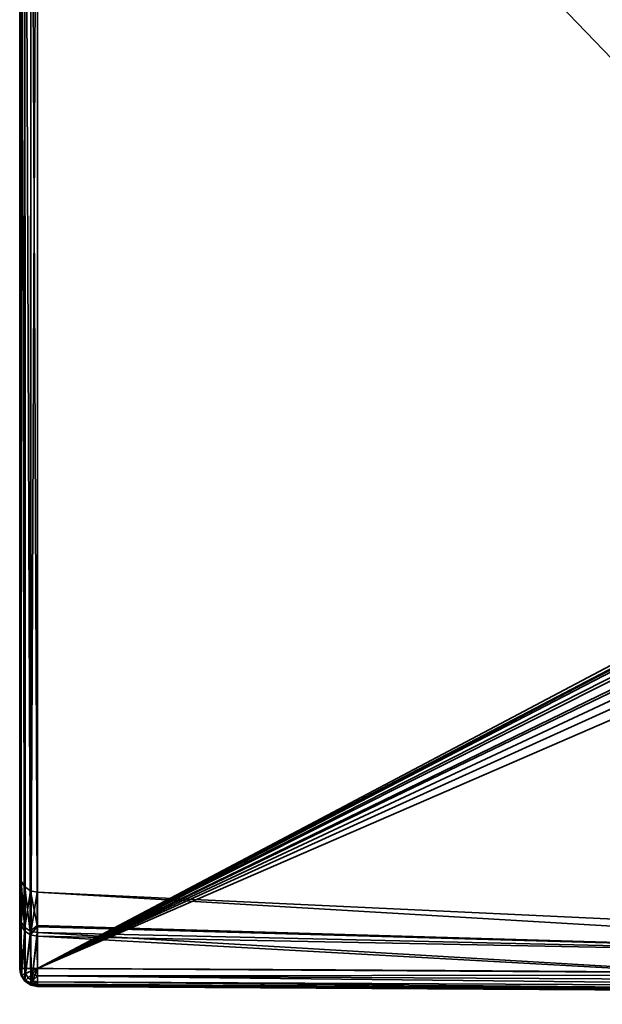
# Model space of a CAD drawing. Header units: millimetres. Extents: x -320 to 8070, y -96 to 57.
# Tile 38 of 111: x 2625 to 2641, y -93 to -66. Entities that reach past the tile are written whole.
import ezdxf

# ---------------------------------------------------------------- set-up
doc = ezdxf.new("R2010")
doc.units = ezdxf.units.MM
doc.layers.add('152', color=7, linetype='Continuous', true_color=0xffffff)

# ---------------------------------------------------------------- blocks, each defined once
blk = doc.blocks.new('UG_SURFACE_004')
at = {"layer": '152', "color": 251, "linetype": 'Continuous', "lineweight": 35}
for points in [[(2625, -50.3, 1114.5), (2625, -89.811, 1104), (2625, -91.065, 1111.36)], [(2625, -50.3, 1093.5), (2625, -92.446, 1093.5), (2625, -90.965, 1096.93)], [(2625, -90.965, 1096.93), (2625, -89.811, 1104), (2625, -50.3, 1114.5), (2625, -50.3, 1093.5)], [(2625, -91.065, 1111.36), (2625, -92.446, 1114.5), (2625, -50.3, 1114.5)], [(2625, -50.3, 1114.5), (2625, -92.446, 1114.5), (2625.026, -92.446, 1114.66)], [(2625.026, -92.446, 1114.66), (2625.038, -50.3, 1114.691), (2625, -50.3, 1114.5)], [(2625, -50.3, 1093.5), (2625.038, -50.3, 1093.309), (2625.026, -92.446, 1093.34)], [(2625.026, -92.446, 1093.34), (2625, -92.446, 1093.5), (2625, -50.3, 1093.5)], [(2625.026, -92.446, 1114.66), (2625.043, -92.446, 1114.688), (2625.038, -50.3, 1114.691)], [(2625.038, -50.3, 1093.309), (2625.043, -92.446, 1093.312), (2625.026, -92.446, 1093.34)], [(2625.038, -50.3, 1114.691), (2625.043, -92.446, 1114.688), (2625.131, -92.446, 1114.837)], [(2625.131, -92.446, 1114.837), (2625.146, -50.3, 1114.854), (2625.038, -50.3, 1114.691)], [(2625.131, -92.446, 1093.163), (2625.038, -50.3, 1093.309), (2625.146, -50.3, 1093.146)], [(2625.131, -92.446, 1093.163), (2625.043, -92.446, 1093.312), (2625.038, -50.3, 1093.309)], [(2625.131, -92.446, 1114.837), (2625.149, -92.446, 1114.85), (2625.146, -50.3, 1114.854)], [(2625.146, -50.3, 1093.146), (2625.149, -92.446, 1093.15), (2625.131, -92.446, 1093.163)], [(2625.146, -50.3, 1114.854), (2625.149, -92.446, 1114.85), (2625.299, -92.446, 1114.958)], [(2625.299, -92.446, 1114.958), (2625.309, -50.3, 1114.962), (2625.146, -50.3, 1114.854)], [(2625.299, -92.446, 1093.042), (2625.146, -50.3, 1093.146), (2625.309, -50.3, 1093.038)], [(2625.299, -92.446, 1093.042), (2625.149, -92.446, 1093.15), (2625.146, -50.3, 1093.146)], [(2625.299, -92.446, 1114.958), (2625.309, -92.446, 1114.96), (2625.309, -50.3, 1114.962)], [(2625.309, -50.3, 1093.038), (2625.309, -92.446, 1093.04), (2625.299, -92.446, 1093.042)], [(2625.5, -92.446, 1115), (2625.5, -50.3, 1115), (2625.309, -50.3, 1114.962)], [(2625.309, -50.3, 1114.962), (2625.309, -92.446, 1114.96), (2625.5, -92.446, 1115)], [(2625.309, -92.446, 1093.04), (2625.309, -50.3, 1093.038), (2625.5, -50.3, 1093)], [(2625.5, -50.3, 1093), (2625.5, -92.446, 1093), (2625.309, -92.446, 1093.04)], [(2625.5, -50.3, 1115), (2625.5, -92.446, 1115), (2641.864, -83.789, 1115), (2641.816, -67.253, 1115)], [(2641.816, -67.253, 1115), (2641.756, -50.3, 1115), (2625.5, -50.3, 1115)], [(2625.5, -50.3, 1093), (2641.756, -50.3, 1093), (2641.816, -67.253, 1093)], [(2641.816, -67.253, 1093), (2641.864, -83.789, 1093), (2625.5, -92.446, 1093), (2625.5, -50.3, 1093)], [(2625.5, -92.446, 1115), (2641.879, -83.912, 1115), (2641.864, -83.789, 1115)], [(2641.864, -83.789, 1093), (2641.872, -83.88, 1093), (2625.5, -92.446, 1093)], [(2641.872, -83.88, 1093), (2641.896, -83.967, 1093), (2625.5, -92.446, 1093)], [(2625.5, -92.446, 1115), (2641.955, -84.087, 1115), (2641.879, -83.912, 1115)], [(2641.896, -83.967, 1093), (2642.006, -84.159, 1093), (2625.5, -92.446, 1093)], [(2642.188, -84.334, 1115), (2641.955, -84.087, 1115), (2625.5, -92.446, 1115)], [(2625.5, -92.446, 1093), (2642.006, -84.159, 1093), (2642.256, -84.382, 1093)], [(2625.5, -92.446, 1115), (2642.479, -84.505, 1115), (2642.188, -84.334, 1115)], [(2625.5, -92.446, 1093), (2642.256, -84.382, 1093), (2642.786, -84.618, 1093)], [(2643.328, -84.711, 1115), (2642.479, -84.505, 1115), (2625.5, -92.446, 1115)], [(2653.568, -92.621, 1093), (2625.5, -92.446, 1093), (2642.786, -84.618, 1093), (2643.328, -84.711, 1093)], [(2663.336, -86.142, 1115), (2643.328, -84.711, 1115), (2625.5, -92.446, 1115), (2653.568, -92.621, 1115)], [(2625, -91.065, 1111.36), (2625, -89.811, 1104), (2625.037, -90, 1104)], [(2625.037, -90, 1104), (2625, -89.811, 1104), (2625, -90.965, 1096.93)], [(2625, -90.965, 1096.93), (2625.037, -91.145, 1096.99), (2625.037, -90, 1104)], [(2625.037, -90, 1104), (2625.037, -91.244, 1111.297), (2625, -91.065, 1111.36)], [(2625.037, -90, 1104), (2625.142, -90.161, 1104), (2625.144, -91.396, 1111.244)], [(2625.144, -91.396, 1111.244), (2625.037, -91.244, 1111.297), (2625.037, -90, 1104)], [(2625.142, -90.161, 1104), (2625.037, -90, 1104), (2625.037, -91.145, 1096.99)], [(2625.037, -91.145, 1096.99), (2625.144, -91.298, 1097.041), (2625.142, -90.161, 1104)], [(2625.142, -90.161, 1104), (2625.3, -90.27, 1104), (2625.304, -91.499, 1111.208)], [(2625.304, -91.499, 1111.208), (2625.144, -91.396, 1111.244), (2625.142, -90.161, 1104)], [(2625.3, -90.27, 1104), (2625.142, -90.161, 1104), (2625.144, -91.298, 1097.041)], [(2625.144, -91.298, 1097.041), (2625.304, -91.401, 1097.076), (2625.3, -90.27, 1104)], [(2625.3, -90.27, 1104), (2625.304, -91.401, 1097.076), (2625.492, -91.24, 1098.31)], [(2625.492, -91.24, 1098.31), (2625.488, -90.311, 1104), (2625.3, -90.27, 1104)], [(2625.304, -91.499, 1111.208), (2625.488, -90.311, 1104), (2625.492, -91.279, 1109.683)], [(2625.488, -90.311, 1104), (2656.801, -91.775, 1104), (2656.732, -92.155, 1109.564)], [(2656.732, -92.155, 1109.564), (2625.492, -91.279, 1109.683), (2625.488, -90.311, 1104)], [(2625.488, -90.311, 1104), (2625.492, -91.24, 1098.31), (2656.732, -92.155, 1098.436)], [(2656.801, -91.775, 1104), (2625.488, -90.311, 1104), (2625.488, -90.311, 1104)], [(2656.732, -92.155, 1098.436), (2656.801, -91.775, 1104), (2625.488, -90.311, 1104)], [(2625, -90.965, 1096.93), (2625, -92.446, 1093.5), (2625.019, -92.529, 1093.544)], [(2625.037, -91.145, 1096.99), (2625, -90.965, 1096.93), (2625.019, -92.529, 1093.544)], [(2625.019, -92.529, 1114.455), (2625, -91.065, 1111.36), (2625.037, -91.244, 1111.297)], [(2625.019, -92.529, 1114.455), (2625, -92.446, 1114.5), (2625, -91.065, 1111.36)], [(2625.019, -92.529, 1093.544), (2625.038, -92.615, 1093.59), (2625.037, -91.145, 1096.99)], [(2625.037, -91.145, 1096.99), (2625.038, -92.615, 1093.59), (2625.05, -92.631, 1093.599)], [(2625.144, -91.298, 1097.041), (2625.037, -91.145, 1096.99), (2625.05, -92.631, 1093.599)], [(2625.037, -91.244, 1111.297), (2625.038, -92.615, 1114.41), (2625.019, -92.529, 1114.455)], [(2625.05, -92.631, 1114.401), (2625.037, -91.244, 1111.297), (2625.144, -91.396, 1111.244)], [(2625.05, -92.631, 1114.401), (2625.038, -92.615, 1114.41), (2625.037, -91.244, 1111.297)], [(2625.05, -92.631, 1093.599), (2625.146, -92.758, 1093.667), (2625.144, -91.298, 1097.041)], [(2625.144, -91.396, 1111.244), (2625.146, -92.758, 1114.333), (2625.05, -92.631, 1114.401)], [(2625.304, -91.401, 1097.076), (2625.144, -91.298, 1097.041), (2625.146, -92.758, 1093.667)], [(2625.146, -92.758, 1114.333), (2625.144, -91.396, 1111.244), (2625.304, -91.499, 1111.208)], [(2625.146, -92.758, 1093.667), (2625.308, -92.853, 1093.718), (2625.304, -91.401, 1097.076)], [(2625.304, -91.401, 1097.076), (2625.493, -91.439, 1097.089), (2625.492, -91.24, 1098.31)], [(2625.492, -91.279, 1109.683), (2625.493, -91.536, 1111.195), (2625.304, -91.499, 1111.208)], [(2625.304, -91.401, 1097.076), (2625.308, -92.853, 1093.718), (2625.328, -92.857, 1093.72)], [(2625.493, -91.439, 1097.089), (2625.304, -91.401, 1097.076), (2625.328, -92.857, 1093.72)], [(2625.328, -92.857, 1093.72), (2625.499, -92.887, 1093.736), (2625.493, -91.439, 1097.089)], [(2656.732, -92.155, 1098.436), (2625.492, -91.24, 1098.31), (2625.493, -91.439, 1097.089)], [(2625.493, -91.536, 1111.195), (2625.492, -91.279, 1109.683), (2656.732, -92.155, 1109.564)], [(2625.493, -91.439, 1097.089), (2625.499, -92.887, 1093.736), (2653.564, -93.1, 1093.644)], [(2653.564, -93.1, 1093.644), (2656.732, -92.155, 1098.436), (2625.493, -91.439, 1097.089)], [(2625.304, -91.499, 1111.208), (2625.308, -92.853, 1114.282), (2625.146, -92.758, 1114.333)], [(2625.328, -92.857, 1114.28), (2625.304, -91.499, 1111.208), (2625.493, -91.536, 1111.195)], [(2625.328, -92.857, 1114.28), (2625.308, -92.853, 1114.282), (2625.304, -91.499, 1111.208)], [(2625.493, -91.536, 1111.195), (2625.499, -92.887, 1114.264), (2625.328, -92.857, 1114.28)], [(2625.493, -91.536, 1111.195), (2656.732, -92.155, 1109.564), (2653.564, -93.1, 1114.356)], [(2653.564, -93.1, 1114.356), (2625.499, -92.887, 1114.264), (2625.493, -91.536, 1111.195)], [(2625.062, -92.627, 1114.66), (2625.026, -92.446, 1114.66), (2625, -92.446, 1114.5)], [(2625, -92.446, 1114.5), (2625.019, -92.529, 1114.455), (2625.062, -92.627, 1114.66)], [(2625.062, -92.627, 1093.34), (2625.019, -92.529, 1093.544), (2625, -92.446, 1093.5)], [(2625, -92.446, 1093.5), (2625.026, -92.446, 1093.34), (2625.062, -92.627, 1093.34)], [(2625.04, -92.637, 1114.455), (2625.019, -92.529, 1114.455), (2625.038, -92.615, 1114.41)], [(2625.019, -92.529, 1114.455), (2625.04, -92.637, 1114.455), (2625.062, -92.627, 1114.66)], [(2625.062, -92.627, 1093.34), (2625.04, -92.637, 1093.544), (2625.019, -92.529, 1093.544)], [(2625.038, -92.615, 1093.59), (2625.019, -92.529, 1093.544), (2625.04, -92.637, 1093.544)], [(2625.043, -92.446, 1114.688), (2625.026, -92.446, 1114.66), (2625.062, -92.627, 1114.66)], [(2625.062, -92.627, 1093.34), (2625.026, -92.446, 1093.34), (2625.043, -92.446, 1093.312)], [(2625.062, -92.627, 1114.66), (2625.159, -92.587, 1114.837), (2625.131, -92.446, 1114.837), (2625.043, -92.446, 1114.688)], [(2625.043, -92.446, 1093.312), (2625.131, -92.446, 1093.163), (2625.159, -92.587, 1093.163), (2625.062, -92.627, 1093.34)], [(2625.149, -92.446, 1114.85), (2625.131, -92.446, 1114.837), (2625.159, -92.587, 1114.837)], [(2625.159, -92.587, 1093.163), (2625.131, -92.446, 1093.163), (2625.149, -92.446, 1093.15)], [(2625.159, -92.587, 1114.837), (2625.314, -92.523, 1114.958), (2625.299, -92.446, 1114.958), (2625.149, -92.446, 1114.85)], [(2625.149, -92.446, 1093.15), (2625.299, -92.446, 1093.042), (2625.314, -92.523, 1093.042), (2625.159, -92.587, 1093.163)], [(2625.357, -92.589, 1114.958), (2625.314, -92.523, 1114.958), (2625.159, -92.587, 1114.837), (2625.239, -92.707, 1114.837)], [(2625.239, -92.707, 1093.163), (2625.159, -92.587, 1093.163), (2625.314, -92.523, 1093.042), (2625.357, -92.589, 1093.042)], [(2625.309, -92.446, 1114.96), (2625.299, -92.446, 1114.958), (2625.314, -92.523, 1114.958)], [(2625.314, -92.523, 1093.042), (2625.299, -92.446, 1093.042), (2625.309, -92.446, 1093.04)], [(2625.314, -92.523, 1114.958), (2625.5, -92.446, 1115), (2625.309, -92.446, 1114.96)], [(2625.309, -92.446, 1093.04), (2625.5, -92.446, 1093), (2625.314, -92.523, 1093.042)], [(2625.5, -92.446, 1115), (2625.314, -92.523, 1114.958), (2625.357, -92.589, 1114.958)], [(2625.357, -92.589, 1093.042), (2625.314, -92.523, 1093.042), (2625.5, -92.446, 1093)], [(2625.5, -92.446, 1115), (2625.357, -92.589, 1114.958), (2625.422, -92.632, 1114.958)], [(2625.422, -92.632, 1093.042), (2625.357, -92.589, 1093.042), (2625.5, -92.446, 1093)], [(2625.499, -92.647, 1114.958), (2625.5, -92.446, 1115), (2625.422, -92.632, 1114.958)], [(2625.422, -92.632, 1093.042), (2625.5, -92.446, 1093), (2625.499, -92.647, 1093.042)], [(2653.568, -92.621, 1115), (2625.5, -92.446, 1115), (2625.499, -92.647, 1114.958)], [(2625.499, -92.647, 1093.042), (2625.5, -92.446, 1093), (2653.568, -92.621, 1093)], [(2625.038, -92.615, 1114.41), (2625.05, -92.631, 1114.401), (2625.04, -92.637, 1114.455)], [(2625.04, -92.637, 1093.544), (2625.05, -92.631, 1093.599), (2625.038, -92.615, 1093.59)], [(2625.165, -92.781, 1114.66), (2625.062, -92.627, 1114.66), (2625.04, -92.637, 1114.455), (2625.147, -92.798, 1114.455)], [(2625.147, -92.798, 1093.544), (2625.04, -92.637, 1093.544), (2625.062, -92.627, 1093.34), (2625.165, -92.781, 1093.34)], [(2625.147, -92.798, 1114.455), (2625.04, -92.637, 1114.455), (2625.05, -92.631, 1114.401)], [(2625.05, -92.631, 1093.599), (2625.04, -92.637, 1093.544), (2625.147, -92.798, 1093.544)], [(2625.05, -92.631, 1114.401), (2625.146, -92.758, 1114.333), (2625.147, -92.798, 1114.455)], [(2625.147, -92.798, 1093.544), (2625.146, -92.758, 1093.667), (2625.05, -92.631, 1093.599)], [(2625.239, -92.707, 1114.837), (2625.159, -92.587, 1114.837), (2625.062, -92.627, 1114.66), (2625.165, -92.781, 1114.66)], [(2625.165, -92.781, 1093.34), (2625.062, -92.627, 1093.34), (2625.159, -92.587, 1093.163), (2625.239, -92.707, 1093.163)], [(2625.147, -92.798, 1114.455), (2625.146, -92.758, 1114.333), (2625.308, -92.853, 1114.282)], [(2625.308, -92.853, 1093.718), (2625.146, -92.758, 1093.667), (2625.147, -92.798, 1093.544)], [(2625.318, -92.883, 1114.66), (2625.165, -92.781, 1114.66), (2625.147, -92.798, 1114.455), (2625.308, -92.906, 1114.455)], [(2625.308, -92.906, 1093.544), (2625.147, -92.798, 1093.544), (2625.165, -92.781, 1093.34), (2625.318, -92.883, 1093.34)], [(2625.308, -92.853, 1114.282), (2625.308, -92.906, 1114.455), (2625.147, -92.798, 1114.455)], [(2625.147, -92.798, 1093.544), (2625.308, -92.906, 1093.544), (2625.308, -92.853, 1093.718)], [(2625.358, -92.787, 1114.837), (2625.239, -92.707, 1114.837), (2625.165, -92.781, 1114.66), (2625.318, -92.883, 1114.66)], [(2625.318, -92.883, 1093.34), (2625.165, -92.781, 1093.34), (2625.239, -92.707, 1093.163), (2625.358, -92.787, 1093.163)], [(2625.422, -92.632, 1114.958), (2625.357, -92.589, 1114.958), (2625.239, -92.707, 1114.837), (2625.358, -92.787, 1114.837)], [(2625.358, -92.787, 1093.163), (2625.239, -92.707, 1093.163), (2625.357, -92.589, 1093.042), (2625.422, -92.632, 1093.042)], [(2625.358, -92.787, 1114.837), (2625.318, -92.883, 1114.66), (2625.498, -92.919, 1114.664)], [(2625.318, -92.883, 1093.34), (2625.358, -92.787, 1093.163), (2625.499, -92.815, 1093.163)], [(2625.499, -92.815, 1093.163), (2625.498, -92.919, 1093.336), (2625.318, -92.883, 1093.34)], [(2625.499, -92.648, 1114.957), (2625.422, -92.632, 1114.958), (2625.358, -92.787, 1114.837)], [(2625.358, -92.787, 1093.163), (2625.422, -92.632, 1093.042), (2625.499, -92.648, 1093.043)], [(2625.358, -92.787, 1114.837), (2625.499, -92.814, 1114.839), (2625.499, -92.648, 1114.957)], [(2625.499, -92.648, 1093.043), (2625.499, -92.814, 1093.161), (2625.358, -92.787, 1093.163)], [(2625.498, -92.919, 1114.664), (2625.499, -92.814, 1114.839), (2625.358, -92.787, 1114.837)], [(2625.499, -92.814, 1093.161), (2625.499, -92.815, 1093.163), (2625.358, -92.787, 1093.163)], [(2625.422, -92.632, 1114.958), (2625.499, -92.648, 1114.957), (2625.499, -92.647, 1114.958)], [(2625.499, -92.647, 1093.042), (2625.499, -92.648, 1093.043), (2625.422, -92.632, 1093.042)], [(2625.499, -92.814, 1114.839), (2625.498, -92.919, 1114.664), (2653.564, -93.07, 1114.719)], [(2653.564, -93.07, 1093.281), (2625.498, -92.919, 1093.336), (2625.499, -92.815, 1093.163)], [(2625.499, -92.647, 1114.958), (2653.566, -92.803, 1114.966), (2653.568, -92.621, 1115)], [(2653.568, -92.621, 1093), (2653.566, -92.803, 1093.034), (2625.499, -92.647, 1093.042)], [(2653.566, -92.803, 1114.966), (2625.499, -92.647, 1114.958), (2625.499, -92.648, 1114.957)], [(2625.499, -92.648, 1093.043), (2625.499, -92.647, 1093.042), (2653.566, -92.803, 1093.034)], [(2625.499, -92.648, 1114.957), (2625.499, -92.814, 1114.839), (2653.565, -92.96, 1114.867)], [(2653.565, -92.96, 1114.867), (2653.566, -92.803, 1114.966), (2625.499, -92.648, 1114.957)], [(2625.499, -92.648, 1093.043), (2653.566, -92.803, 1093.034), (2653.565, -92.96, 1093.132)], [(2653.565, -92.96, 1093.132), (2625.499, -92.814, 1093.161), (2625.499, -92.648, 1093.043)], [(2653.564, -93.07, 1114.719), (2653.565, -92.96, 1114.867), (2625.499, -92.814, 1114.839)], [(2625.499, -92.815, 1093.163), (2625.499, -92.814, 1093.161), (2653.565, -92.96, 1093.132)], [(2625.499, -92.815, 1093.163), (2653.565, -92.96, 1093.132), (2653.564, -93.07, 1093.281)], [(2625.308, -92.853, 1114.282), (2625.328, -92.857, 1114.28), (2625.308, -92.906, 1114.455)], [(2625.308, -92.906, 1093.544), (2625.328, -92.857, 1093.72), (2625.308, -92.853, 1093.718)], [(2625.498, -92.943, 1114.456), (2625.308, -92.906, 1114.455), (2625.328, -92.857, 1114.28)], [(2625.328, -92.857, 1093.72), (2625.308, -92.906, 1093.544), (2625.498, -92.943, 1093.544)], [(2625.498, -92.919, 1114.66), (2625.318, -92.883, 1114.66), (2625.308, -92.906, 1114.455)], [(2625.498, -92.945, 1093.54), (2625.308, -92.906, 1093.544), (2625.318, -92.883, 1093.34)], [(2625.308, -92.906, 1114.455), (2625.498, -92.945, 1114.46), (2625.498, -92.919, 1114.66)], [(2625.308, -92.906, 1114.455), (2625.498, -92.943, 1114.456), (2625.498, -92.945, 1114.46)], [(2625.498, -92.945, 1093.54), (2625.498, -92.943, 1093.544), (2625.308, -92.906, 1093.544)], [(2625.318, -92.883, 1114.66), (2625.498, -92.919, 1114.66), (2625.498, -92.919, 1114.664)], [(2625.318, -92.883, 1093.34), (2625.498, -92.919, 1093.336), (2625.498, -92.945, 1093.54)], [(2625.328, -92.857, 1114.28), (2625.499, -92.887, 1114.264), (2625.498, -92.943, 1114.456)], [(2625.498, -92.943, 1093.544), (2625.499, -92.887, 1093.736), (2625.328, -92.857, 1093.72)], [(2625.498, -92.943, 1114.456), (2625.499, -92.887, 1114.264), (2653.564, -93.1, 1114.356)], [(2653.564, -93.1, 1093.644), (2625.499, -92.887, 1093.736), (2625.498, -92.943, 1093.544)], [(2653.564, -93.07, 1114.719), (2625.498, -92.919, 1114.664), (2625.498, -92.919, 1114.66)], [(2625.498, -92.919, 1114.66), (2653.564, -93.119, 1114.54), (2653.564, -93.07, 1114.719)], [(2625.498, -92.919, 1114.66), (2625.498, -92.945, 1114.46), (2653.564, -93.119, 1114.54)], [(2625.498, -92.919, 1093.336), (2653.564, -93.07, 1093.281), (2653.564, -93.119, 1093.46)], [(2653.564, -93.119, 1093.46), (2625.498, -92.945, 1093.54), (2625.498, -92.919, 1093.336)], [(2625.498, -92.945, 1114.46), (2625.498, -92.943, 1114.456), (2653.564, -93.1, 1114.356)], [(2653.564, -93.1, 1093.644), (2625.498, -92.943, 1093.544), (2625.498, -92.945, 1093.54)], [(2653.564, -93.1, 1114.356), (2653.564, -93.119, 1114.54), (2625.498, -92.945, 1114.46)], [(2625.498, -92.945, 1093.54), (2653.564, -93.119, 1093.46), (2653.564, -93.1, 1093.644)]]:
    blk.add_3dface(points, dxfattribs=at)

msp = doc.modelspace()

# ---------------------------------------------------------------- linework, layer by layer
at = {"layer": '152', "color": 251, "linetype": 'Continuous', "lineweight": 35}
for p, q in [((2625, -92.446, 1114.5), (2625, -50.3, 1114.5)), ((2625, -50.3, 1093.5), (2625, -92.446, 1093.5)), ((2625.5, -50.3, 1115), (2625.5, -92.446, 1115)), ((2625.5, -92.446, 1093), (2625.5, -50.3, 1093))]:
    msp.add_line(p, q, dxfattribs=at)
at = {"layer": '152', "color": 251, "linetype": 'Continuous', "lineweight": 35, "extrusion": (0, -1, 0)}
for centre, start, end in [((2625.5, 1093.5, 92.446), 180, 270), ((2625.5, 1114.5, 92.446), 90, 180)]:
    msp.add_arc(centre, 0.5, start, end, dxfattribs=at)
at = {"layer": '152', "color": 251, "linetype": 'Continuous', "lineweight": 35, "extrusion": (-4.67473e-14, -0.4722, -0.881491)}
msp.add_arc((2625.5, 597.842, -920.258), 0.5, 90.18, 180, dxfattribs=at)
at = {"layer": '152', "color": 251, "linetype": 'Continuous', "lineweight": 35, "extrusion": (0, 0.4722, -0.881491)}
msp.add_arc((-2625.5, 444.776, -1026.075), 0.5, 270.18, 0, dxfattribs=at)
at = {"layer": '152', "color": 251, "linetype": 'Continuous', "lineweight": 35, "extrusion": (0.999994, -0.003565, 0)}
for centre, start, end in [((-83.086, 1093.5, 2625.813), 151.8229, 270), ((-83.086, 1114.5, 2625.813), 90, 208.1771)]:
    msp.add_arc(centre, 0.5, start, end, dxfattribs=at)
at = {"layer": '152', "color": 251, "linetype": 'Continuous', "lineweight": 35}
for points, knots in [([(2625, -92.446, 1093.5), (2625, -91.58, 1095.118), (2625, -90.916, 1096.843), (2625, -90.035, 1100.369), (2625, -89.811, 1102.168), (2625, -89.812, 1105.838), (2625, -90.036, 1107.635), (2625, -90.916, 1111.156), (2625, -91.58, 1112.882), (2625, -92.446, 1114.5)], [0, 0, 0, 0, 0.25, 0.25, 0.5, 0.5, 0.75, 0.75, 1, 1, 1, 1]), ([(2625.498, -92.887, 1114.264), (2625.495, -92.04, 1112.683), (2625.493, -91.392, 1110.996), (2625.489, -90.531, 1107.556), (2625.488, -90.312, 1105.8), (2625.488, -90.311, 1102.213), (2625.489, -90.529, 1100.455), (2625.493, -91.39, 1097.009), (2625.495, -92.04, 1095.317), (2625.498, -92.887, 1093.736)], [0, 0, 0, 0, 0.25, 0.25, 0.5, 0.5, 0.75, 0.75, 1, 1, 1, 1]), ([(2750.5, -93.011, 1093), (2747.086, -93.007, 1093), (2743.671, -93.001, 1093), (2722.838, -92.95, 1093), (2705.419, -92.845, 1093), (2676.522, -92.77, 1093), (2665.045, -92.703, 1093), (2644.212, -92.554, 1093), (2634.856, -92.48, 1093), (2625.5, -92.446, 1093)], [0, 0, 0, 0, 0.081942, 0.081942, 0.499996, 0.499996, 0.775458, 0.775458, 1, 1, 1, 1]), ([(2625.5, -92.446, 1115), (2634.856, -92.48, 1115), (2644.212, -92.554, 1115), (2665.045, -92.703, 1115), (2676.522, -92.77, 1115), (2705.419, -92.845, 1115), (2722.838, -92.95, 1115), (2743.671, -93.001, 1115), (2747.086, -93.007, 1115), (2750.5, -93.011, 1115)], [0, 0, 0, 0, 0.224542, 0.224542, 0.500004, 0.500004, 0.918058, 0.918058, 1, 1, 1, 1]), ([(2750.499, -93.446, 1114.747), (2740.082, -93.443, 1114.73), (2729.666, -93.432, 1114.685), (2708.832, -93.374, 1114.58), (2698.415, -93.327, 1114.526), (2677.581, -93.273, 1114.474), (2667.165, -93.213, 1114.421), (2646.332, -93.04, 1114.321), (2635.915, -92.933, 1114.28), (2625.498, -92.887, 1114.264)], [0, 0, 0, 0, 0.25, 0.25, 0.5, 0.5, 0.75, 0.75, 1, 1, 1, 1]), ([(2625.498, -92.887, 1093.736), (2635.915, -92.933, 1093.72), (2646.332, -93.04, 1093.679), (2667.165, -93.213, 1093.579), (2677.581, -93.273, 1093.526), (2698.415, -93.327, 1093.474), (2708.832, -93.374, 1093.42), (2729.666, -93.432, 1093.315), (2740.082, -93.443, 1093.27), (2750.499, -93.446, 1093.253)], [0, 0, 0, 0, 0.25, 0.25, 0.5, 0.5, 0.75, 0.75, 1, 1, 1, 1])]:
    msp.add_open_spline(points, degree=3, knots=knots, dxfattribs=at)

# ---------------------------------------------------------------- block references
msp.add_blockref('UG_SURFACE_004', (0, 0), dxfattribs=at)

doc.saveas('drawing.dxf')
